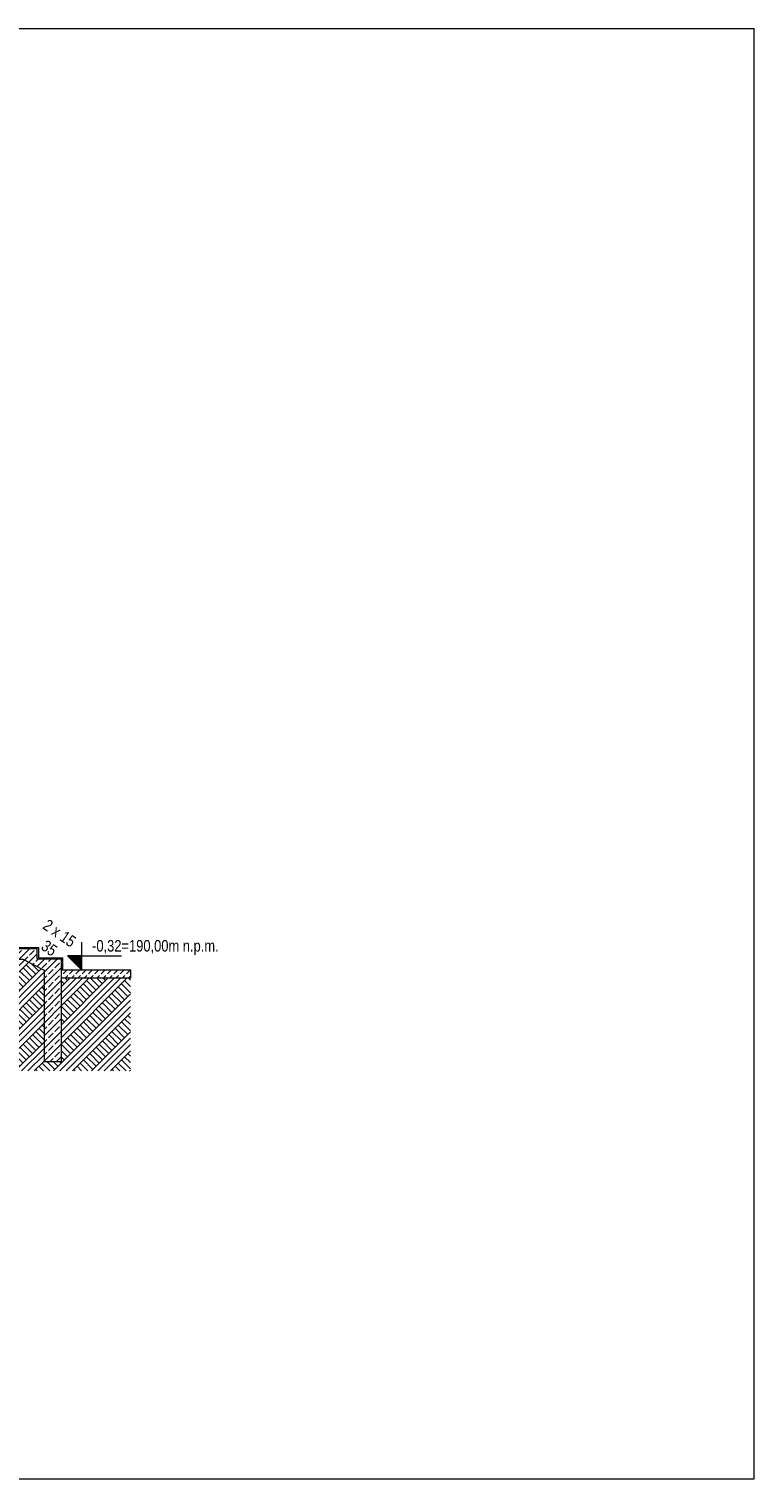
# Model space of a CAD drawing. Header units: millimetres. Extents: x -126680 to -83680, y 18016 to 39016.
# Tile 121 of 121: x -94182 to -83680, y 18016 to 39016. Entities that reach past the tile are written whole.
import ezdxf

# ---------------------------------------------------------------- set-up
doc = ezdxf.new("R2010")
doc.units = ezdxf.units.MM
doc.header["$MEASUREMENT"] = 0
for name, color, linetype, lineweight in [('Nowe_0_Nr_pióra__21', 7, 'Continuous', 20), ('Nowe_0_Nr_pióra__41', 7, 'Continuous', 13), ('Nowe_Konstrukcja - Stropy_Nr_pióra__3', 7, 'Continuous', 13), ('Nowe_Konstrukcja - Ściany zew_Nr_pióra__21', 7, 'Continuous', 20), ('Nowe_Konstrukcja - Ściany zew_Nr_pióra__41', 7, 'Continuous', 13), ('Nowe_Tabelka_Nr_pióra__3', 7, 'Continuous', 13), ('Nowe_zagospodarowanie_Nr_pióra__21', 7, 'Continuous', 20)]:
    doc.layers.add(name, color=color, linetype=linetype, lineweight=lineweight)
doc.layers.add('Nowe_Konstrukcja - Ściany zew_Nr_pióra__23', color=7, linetype='Continuous', lineweight=13, true_color=0x858585)
doc.styles.add('STYL_AUTOMATYCZNY_2', font='arial.ttf', dxfattribs={"width": 0.8})

msp = doc.modelspace()

# ---------------------------------------------------------------- hatches: boundary and pattern name
at = {"layer": 'Nowe_0_Nr_pióra__41', "linetype": 'Continuous', "lineweight": 13}
h = msp.add_hatch(dxfattribs=at)
h.set_pattern_fill('Beton_0002', style=0, pattern_type=2)
h.set_pattern_definition([(45, (-93505.6, 25331.4), (-91.924, 91.924), [97.5, -32.5]), (45, (-93505.6, 25423.32), (-91.924, 91.924), [97.5, -32.5])])
h.paths.add_polyline_path([(-93712.7, 25392.3), (-92712.7, 25392.3), (-92712.7, 25270.5), (-93712.7, 25270.5)])
at = {"layer": 'Nowe_Konstrukcja - Ściany zew_Nr_pióra__21', "linetype": 'Continuous', "lineweight": 20}
msp.add_hatch(color=7, dxfattribs=at).paths.add_polyline_path([(-93423.6, 25392.3), (-93423.6, 25592.3), (-93623.6, 25592.3)])
at = {"layer": 'Nowe_Konstrukcja - Ściany zew_Nr_pióra__23', "linetype": 'Continuous', "lineweight": 13, "true_color": 0x858585}
h = msp.add_hatch(dxfattribs=at)
h.set_pattern_fill('Beton_zbrojony_0002', color=252, style=0, pattern_type=2)
h.set_pattern_definition([(45, (0, 0), (-91.92388, 91.92388), []), (45, (-45.96, 45.96), (-91.92388, 91.92388), [97.5, -32.5])])
h.paths.add_polyline_path([(-95539.4, 25692.3), (-95539.4, 25542.3), (-94272.7, 25542.3), (-93962.7, 25387.3), (-93962.7, 24062.3), (-93710.8, 24062.3), (-93710.8, 25412.3), (-93710.8, 25542.3), (-94064.1, 25542.3), (-94064.1, 25692.3), (-94412.7, 25692.3)])
h = msp.add_hatch(dxfattribs=at)
h.set_pattern_fill('Grunt_0002', color=252, style=0, pattern_type=2)
h.set_pattern_definition([(45, (0, 0), (-137.8858, 137.8858), []), (45, (-45.96, 45.96), (-275.7716, 275.7716), []), (45, (-91.92, 91.92), (-275.7716, 275.7716), []), (135, (-137.886, 137.886), (45.96194, 45.96194), [195, -195])])
h.paths.add_polyline_path([(-95539.4, 25542.3), (-94272.7, 25542.3), (-93962.7, 25387.3), (-93962.7, 24062.3), (-93710.8, 24062.3), (-93710.8, 25267.9), (-92712.7, 25267.9), (-92712.7, 23925.5), (-95539.4, 23925.5)])

# ---------------------------------------------------------------- linework, layer by layer
at = {"layer": 'Nowe_0_Nr_pióra__21', "color": 7, "linetype": 'Continuous', "lineweight": 20, "flags": 128}
msp.add_lwpolyline([(-93423.6, 25792.3), (-93423.6, 25392.3), (-93423.6, 25592.3), (-93623.6, 25592.3), (-93423.6, 25392.3), (-93423.6, 25592.3), (-92843.3, 25592.3)], dxfattribs=at)
at = {"layer": 'Nowe_0_Nr_pióra__41', "color": 7, "linetype": 'Continuous', "lineweight": 13, "flags": 128}
msp.add_lwpolyline([(-93712.7, 25392.3), (-92712.7, 25392.3), (-92712.7, 25270.5), (-93712.7, 25270.5)], close=True, dxfattribs=at)
at = {"layer": 'Nowe_Konstrukcja - Stropy_Nr_pióra__3', "color": 7, "linetype": 'Continuous', "lineweight": 13}
for p, q in [((-95739.4, 25712.3), (-94039.4, 25712.3)), ((-94039.4, 25562.3), (-94039.4, 25712.3)), ((-94039.4, 25562.3), (-93690.8, 25562.3)), ((-93690.8, 25392.3), (-93690.8, 25562.3))]:
    msp.add_line(p, q, dxfattribs=at)
at = {"layer": 'Nowe_Konstrukcja - Ściany zew_Nr_pióra__41', "color": 7, "linetype": 'Continuous', "lineweight": 13, "flags": 128}
msp.add_lwpolyline([(-95539.4, 25692.3), (-95539.4, 25542.3), (-94272.7, 25542.3), (-93962.7, 25387.3), (-93962.7, 24062.3), (-93710.8, 24062.3), (-93710.8, 25412.3), (-93710.8, 25542.3), (-94064.1, 25542.3), (-94064.1, 25692.3), (-94412.7, 25692.3)], close=True, dxfattribs=at)
at = {"layer": 'Nowe_zagospodarowanie_Nr_pióra__21', "color": 7, "linetype": 'Continuous', "lineweight": 20, "flags": 128}
msp.add_lwpolyline([(-126680, 39015.8), (-126680, 18015.8), (-83680, 18015.8), (-83680, 39015.8)], close=True, dxfattribs=at)

# ---------------------------------------------------------------- texts
at = {"layer": 'Nowe_Tabelka_Nr_pióra__3', "color": 7, "linetype": 'Continuous', "lineweight": 13, "insert": (-93936.4, 25634.2), "char_height": 167.188, "attachment_point": 8, "rotation": 325.53918, "line_spacing_factor": 0.938583, "style": 'STYL_AUTOMATYCZNY_2'}
msp.add_mtext('\\A1;{\\pqc;\\fArial|b0|i0|c238|p0;\\W0.800000;2\\fArial|b0|i0|c238|p0;\\W0.800000; x 15\\P\\pqc;\\fArial|b0|i0|c238|p0;\\W0.800000;35}', dxfattribs=at)
at = {"layer": 'Nowe_Tabelka_Nr_pióra__3', "color": 7, "linetype": 'Continuous', "lineweight": 13, "insert": (-93423.6, 25604), "char_height": 167.1876, "attachment_point": 7, "style": 'STYL_AUTOMATYCZNY_2'}
msp.add_mtext('\\A1;{\\pql;\\fArial|b0|i0|c238|p0;\\W0.800000;   \\fArial|b0|i0|c238|p0;\\W0.800000;-0,32=\\fArial|b0|i0|c238|p0;\\W0.800000;190,00\\fArial|b0|i0|c238|p0;\\W0.800000;m n.p.m.}', dxfattribs=at)

doc.saveas('drawing.dxf')
